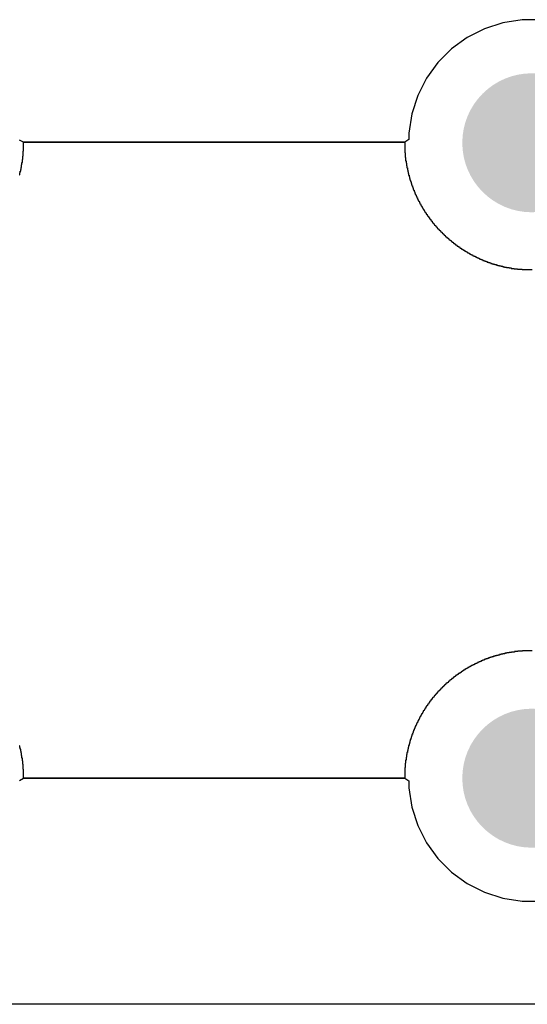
# Model space of a CAD drawing. Header units: inches. Extents: x 0 to 140, y 0 to 140.
# Tile 13 of 20: x 105 to 118, y 0 to 25. Entities that reach past the tile are written whole.
import ezdxf

# ---------------------------------------------------------------- set-up
doc = ezdxf.new("R2010")
doc.units = ezdxf.units.IN
doc.layers.add('BOTTOM', color=5, linetype='Continuous')
doc.layers.add('Pad Holes', color=156, linetype='Continuous')

msp = doc.modelspace()

# ---------------------------------------------------------------- hatches: boundary and pattern name
at = {"layer": 'BOTTOM'}
h = msp.add_hatch(color=5, dxfattribs=at)
edge = h.paths.add_edge_path()
edge.add_arc((118, 22), 1.5, 0, 360)
h = msp.add_hatch(color=5, dxfattribs=at)
edge = h.paths.add_edge_path()
edge.add_arc((118, 6), 1.5, 0, 360)
at = {"layer": 'Pad Holes'}
h = msp.add_hatch(color=7, dxfattribs=at)
edge = h.paths.add_edge_path()
edge.add_arc((118, 22), 1.75, 0, 360)
h = msp.add_hatch(color=7, dxfattribs=at)
edge = h.paths.add_edge_path()
edge.add_arc((118, 6), 1.75, 0, 360)

# ---------------------------------------------------------------- linework, layer by layer
at = {"layer": 'BOTTOM'}
for p, q in [((117.756, 25.1), (117.274, 25.023)), ((118.244, 25.1), (117.756, 25.1)), ((116.81, 24.873), (116.375, 24.651)), ((117.274, 25.023), (116.81, 24.873)), ((116.375, 24.651), (115.98, 24.364)), ((115.98, 24.364), (115.635, 24.019)), ((115.635, 24.019), (115.349, 23.624)), ((115.349, 23.624), (115.127, 23.19)), ((115.127, 23.19), (114.976, 22.726)), ((114.976, 22.726), (114.9, 22.244)), ((105.204, 22.012), (105.1, 22.068)), ((114.9, 22.083), (114.802, 22.012)), ((114.9, 22.244), (114.9, 22.083)), ((105.204, 21.79), (105.204, 22.012)), ((105.204, 22.012), (114.802, 22.012)), ((105.227, 22.012), (105.204, 22.012)), ((114.773, 22.012), (105.227, 22.012)), ((114.802, 22.012), (114.773, 22.012)), ((114.802, 22.012), (114.802, 21.748)), ((105.172, 21.504), (105.172, 21.578)), ((105.172, 21.578), (105.183, 21.578)), ((105.183, 21.578), (105.183, 21.663)), ((105.183, 21.663), (105.193, 21.663)), ((105.193, 21.663), (105.193, 21.79)), ((105.193, 21.79), (105.204, 21.79)), ((114.802, 21.748), (114.813, 21.748)), ((114.813, 21.748), (114.813, 21.631)), ((114.813, 21.631), (114.824, 21.631)), ((114.824, 21.631), (114.824, 21.547)), ((105.13, 21.282), (105.13, 21.324)), ((105.13, 21.324), (105.14, 21.324)), ((105.14, 21.324), (105.14, 21.377)), ((105.14, 21.377), (105.151, 21.377)), ((105.151, 21.377), (105.151, 21.441)), ((105.151, 21.441), (105.161, 21.441)), ((105.161, 21.441), (105.161, 21.504)), ((105.161, 21.504), (105.172, 21.504)), ((114.824, 21.547), (114.834, 21.547)), ((114.834, 21.547), (114.834, 21.483)), ((114.834, 21.483), (114.845, 21.483)), ((114.845, 21.483), (114.845, 21.42)), ((114.845, 21.42), (114.855, 21.42)), ((114.855, 21.42), (114.855, 21.367)), ((114.855, 21.367), (114.866, 21.367)), ((114.866, 21.367), (114.866, 21.314)), ((105.098, 21.197), (105.108, 21.197)), ((105.108, 21.197), (105.108, 21.24)), ((105.108, 21.24), (105.119, 21.24)), ((105.119, 21.24), (105.119, 21.282)), ((105.119, 21.282), (105.13, 21.282)), ((114.866, 21.314), (114.876, 21.314)), ((114.876, 21.314), (114.876, 21.271)), ((114.876, 21.271), (114.887, 21.271)), ((114.887, 21.271), (114.887, 21.229)), ((114.887, 21.229), (114.898, 21.229)), ((114.898, 21.229), (114.898, 21.187)), ((114.898, 21.187), (114.908, 21.187)), ((114.908, 21.187), (114.908, 21.144)), ((114.908, 21.144), (114.919, 21.144)), ((114.919, 21.144), (114.919, 21.102)), ((114.919, 21.102), (114.929, 21.102)), ((114.929, 21.102), (114.929, 21.07)), ((114.929, 21.07), (114.94, 21.07)), ((114.94, 21.07), (114.94, 21.039)), ((114.94, 21.039), (114.951, 21.039)), ((114.951, 21.039), (114.951, 21.007)), ((114.951, 21.007), (114.961, 21.007)), ((114.961, 21.007), (114.961, 20.975)), ((114.961, 20.975), (114.972, 20.975)), ((114.972, 20.975), (114.972, 20.943)), ((114.972, 20.943), (114.982, 20.943)), ((114.982, 20.943), (114.982, 20.912)), ((114.982, 20.912), (114.993, 20.912)), ((114.993, 20.912), (114.993, 20.88)), ((114.993, 20.88), (115.003, 20.88)), ((115.003, 20.88), (115.003, 20.859)), ((115.003, 20.859), (115.014, 20.859)), ((115.014, 20.859), (115.014, 20.827)), ((115.014, 20.827), (115.025, 20.827)), ((115.025, 20.827), (115.025, 20.806)), ((115.025, 20.806), (115.035, 20.806)), ((115.035, 20.806), (115.035, 20.774)), ((115.035, 20.774), (115.046, 20.774)), ((115.046, 20.774), (115.046, 20.753)), ((115.046, 20.753), (115.056, 20.753)), ((115.056, 20.753), (115.056, 20.721)), ((115.056, 20.721), (115.067, 20.721)), ((115.067, 20.721), (115.067, 20.7)), ((115.067, 20.7), (115.078, 20.7)), ((115.078, 20.7), (115.078, 20.679)), ((115.078, 20.679), (115.088, 20.679)), ((115.088, 20.679), (115.088, 20.658)), ((115.088, 20.658), (115.099, 20.658)), ((115.099, 20.658), (115.099, 20.636)), ((115.099, 20.636), (115.109, 20.636)), ((115.109, 20.636), (115.109, 20.615)), ((115.109, 20.615), (115.12, 20.615)), ((115.12, 20.615), (115.12, 20.584)), ((115.12, 20.584), (115.13, 20.584)), ((115.13, 20.584), (115.13, 20.562)), ((115.13, 20.562), (115.141, 20.562)), ((115.141, 20.562), (115.141, 20.541)), ((115.141, 20.541), (115.152, 20.541)), ((115.152, 20.541), (115.152, 20.531)), ((115.152, 20.531), (115.162, 20.531)), ((115.162, 20.531), (115.162, 20.509)), ((115.162, 20.509), (115.173, 20.509)), ((115.173, 20.509), (115.173, 20.488)), ((115.173, 20.488), (115.183, 20.488)), ((115.183, 20.488), (115.183, 20.467)), ((115.183, 20.467), (115.194, 20.467)), ((115.194, 20.467), (115.194, 20.446)), ((115.194, 20.446), (115.204, 20.446)), ((115.204, 20.446), (115.204, 20.425)), ((115.204, 20.425), (115.215, 20.425)), ((115.215, 20.425), (115.215, 20.414)), ((115.215, 20.414), (115.226, 20.414)), ((115.226, 20.414), (115.226, 20.393)), ((115.226, 20.393), (115.236, 20.393)), ((115.236, 20.393), (115.236, 20.372)), ((115.236, 20.372), (115.247, 20.372)), ((115.247, 20.372), (115.247, 20.351)), ((115.247, 20.351), (115.257, 20.351)), ((115.257, 20.351), (115.257, 20.34)), ((115.257, 20.34), (115.268, 20.34)), ((115.268, 20.34), (115.268, 20.319)), ((115.268, 20.319), (115.279, 20.319)), ((115.279, 20.319), (115.279, 20.308)), ((115.279, 20.308), (115.289, 20.308)), ((115.289, 20.308), (115.289, 20.287)), ((115.289, 20.287), (115.3, 20.287)), ((115.3, 20.287), (115.3, 20.266)), ((115.3, 20.266), (115.31, 20.266)), ((115.31, 20.266), (115.31, 20.256)), ((115.31, 20.256), (115.321, 20.256)), ((115.321, 20.256), (115.321, 20.234)), ((115.321, 20.234), (115.331, 20.234)), ((115.331, 20.234), (115.331, 20.224)), ((115.331, 20.224), (115.342, 20.224)), ((115.342, 20.224), (115.342, 20.203)), ((115.342, 20.203), (115.353, 20.203)), ((115.353, 20.203), (115.353, 20.192)), ((115.353, 20.192), (115.363, 20.192)), ((115.363, 20.192), (115.363, 20.171)), ((115.363, 20.171), (115.374, 20.171)), ((115.374, 20.171), (115.374, 20.16)), ((115.374, 20.16), (115.384, 20.16)), ((115.384, 20.16), (115.384, 20.15)), ((115.384, 20.15), (115.395, 20.15)), ((115.395, 20.15), (115.395, 20.129)), ((115.395, 20.129), (115.406, 20.129)), ((115.406, 20.129), (115.406, 20.118)), ((115.406, 20.118), (115.416, 20.118)), ((115.416, 20.118), (115.416, 20.107)), ((115.416, 20.107), (115.427, 20.107)), ((115.427, 20.107), (115.427, 20.086)), ((115.427, 20.086), (115.437, 20.086)), ((115.437, 20.086), (115.437, 20.076)), ((115.437, 20.076), (115.448, 20.076)), ((115.448, 20.076), (115.448, 20.065)), ((115.448, 20.065), (115.458, 20.065)), ((115.458, 20.065), (115.458, 20.044)), ((115.458, 20.044), (115.469, 20.044)), ((115.469, 20.044), (115.469, 20.033)), ((115.469, 20.033), (115.48, 20.033)), ((115.48, 20.033), (115.48, 20.023)), ((115.48, 20.023), (115.49, 20.023)), ((115.49, 20.023), (115.49, 20.002)), ((115.49, 20.002), (115.501, 20.002)), ((115.501, 20.002), (115.501, 19.991)), ((115.501, 19.991), (115.511, 19.991)), ((115.511, 19.991), (115.511, 19.98)), ((115.511, 19.98), (115.522, 19.98)), ((115.522, 19.98), (115.522, 19.97)), ((115.522, 19.97), (115.533, 19.97)), ((115.533, 19.97), (115.533, 19.949)), ((115.533, 19.949), (115.543, 19.949)), ((115.543, 19.949), (115.543, 19.938)), ((115.543, 19.938), (115.554, 19.938)), ((115.554, 19.938), (115.554, 19.927)), ((115.554, 19.927), (115.564, 19.927)), ((115.564, 19.927), (115.564, 19.917)), ((115.564, 19.917), (115.575, 19.917)), ((115.575, 19.917), (115.575, 19.906)), ((115.575, 19.906), (115.585, 19.906)), ((115.585, 19.906), (115.585, 19.896)), ((115.585, 19.896), (115.596, 19.896)), ((115.596, 19.896), (115.596, 19.885)), ((115.596, 19.885), (115.607, 19.885)), ((115.607, 19.885), (115.607, 19.864)), ((115.607, 19.864), (115.617, 19.864)), ((115.617, 19.864), (115.617, 19.853)), ((115.617, 19.853), (115.628, 19.853)), ((115.628, 19.853), (115.628, 19.843)), ((115.628, 19.843), (115.638, 19.843)), ((115.638, 19.843), (115.638, 19.832)), ((115.638, 19.832), (115.649, 19.832)), ((115.649, 19.832), (115.649, 19.822)), ((115.649, 19.822), (115.66, 19.822)), ((115.66, 19.822), (115.66, 19.811)), ((115.66, 19.811), (115.67, 19.811)), ((115.67, 19.811), (115.67, 19.8)), ((115.67, 19.8), (115.681, 19.8)), ((115.681, 19.8), (115.681, 19.79)), ((115.681, 19.79), (115.691, 19.79)), ((115.691, 19.79), (115.691, 19.779)), ((115.691, 19.779), (115.702, 19.779)), ((115.702, 19.779), (115.702, 19.769)), ((115.702, 19.769), (115.712, 19.769)), ((115.712, 19.769), (115.712, 19.758)), ((115.712, 19.758), (115.723, 19.758)), ((115.723, 19.758), (115.723, 19.748)), ((115.723, 19.748), (115.734, 19.748)), ((115.734, 19.748), (115.734, 19.737)), ((115.734, 19.737), (115.744, 19.737)), ((115.744, 19.737), (115.744, 19.726)), ((115.744, 19.726), (115.755, 19.726)), ((115.755, 19.726), (115.755, 19.716)), ((115.755, 19.716), (115.765, 19.716)), ((115.765, 19.716), (115.765, 19.705)), ((115.765, 19.705), (115.776, 19.705)), ((115.776, 19.705), (115.776, 19.695)), ((115.776, 19.695), (115.787, 19.695)), ((115.787, 19.695), (115.787, 19.684)), ((115.787, 19.684), (115.797, 19.684)), ((115.797, 19.684), (115.797, 19.673)), ((115.797, 19.673), (115.808, 19.673)), ((115.808, 19.673), (115.808, 19.663)), ((115.808, 19.663), (115.818, 19.663)), ((115.818, 19.663), (115.818, 19.652)), ((115.818, 19.652), (115.829, 19.652)), ((115.829, 19.652), (115.829, 19.642)), ((115.829, 19.642), (115.839, 19.642)), ((115.839, 19.642), (115.839, 19.631)), ((115.839, 19.631), (115.85, 19.631)), ((115.85, 19.631), (115.85, 19.621)), ((115.85, 19.621), (115.861, 19.621)), ((115.861, 19.621), (115.861, 19.61)), ((115.861, 19.61), (115.882, 19.61)), ((115.882, 19.61), (115.882, 19.599)), ((115.882, 19.599), (115.892, 19.599)), ((115.892, 19.599), (115.892, 19.589)), ((115.892, 19.589), (115.903, 19.589)), ((115.903, 19.589), (115.903, 19.578)), ((115.903, 19.578), (115.914, 19.578)), ((115.914, 19.578), (115.914, 19.568)), ((115.914, 19.568), (115.924, 19.568)), ((115.924, 19.568), (115.924, 19.557)), ((115.924, 19.557), (115.935, 19.557)), ((115.935, 19.557), (115.935, 19.546)), ((115.935, 19.546), (115.956, 19.546)), ((115.956, 19.546), (115.956, 19.536)), ((115.956, 19.536), (115.966, 19.536)), ((115.966, 19.536), (115.966, 19.525)), ((115.966, 19.525), (115.977, 19.525)), ((115.977, 19.525), (115.977, 19.515)), ((115.977, 19.515), (115.988, 19.515)), ((115.988, 19.515), (115.988, 19.504)), ((115.988, 19.504), (115.998, 19.504)), ((115.998, 19.504), (115.998, 19.494)), ((115.998, 19.494), (116.019, 19.494)), ((116.019, 19.494), (116.019, 19.483)), ((116.019, 19.483), (116.03, 19.483)), ((116.03, 19.483), (116.03, 19.472)), ((116.03, 19.472), (116.041, 19.472)), ((116.041, 19.472), (116.041, 19.462)), ((116.041, 19.462), (116.062, 19.462)), ((116.062, 19.462), (116.062, 19.451)), ((116.062, 19.451), (116.072, 19.451)), ((116.072, 19.451), (116.072, 19.441)), ((116.072, 19.441), (116.083, 19.441)), ((116.083, 19.441), (116.083, 19.43)), ((116.083, 19.43), (116.104, 19.43)), ((116.104, 19.43), (116.104, 19.419)), ((116.104, 19.419), (116.115, 19.419)), ((116.115, 19.419), (116.115, 19.409)), ((116.115, 19.409), (116.125, 19.409)), ((116.125, 19.409), (116.125, 19.398)), ((116.125, 19.398), (116.146, 19.398)), ((116.146, 19.398), (116.146, 19.388)), ((116.146, 19.388), (116.157, 19.388)), ((116.157, 19.388), (116.157, 19.377)), ((116.157, 19.377), (116.178, 19.377)), ((116.178, 19.377), (116.178, 19.367)), ((116.178, 19.367), (116.189, 19.367)), ((116.189, 19.367), (116.189, 19.356)), ((116.189, 19.356), (116.199, 19.356)), ((116.199, 19.356), (116.199, 19.345)), ((116.199, 19.345), (116.22, 19.345)), ((116.22, 19.345), (116.22, 19.335)), ((116.22, 19.335), (116.231, 19.335)), ((116.231, 19.335), (116.231, 19.324)), ((116.231, 19.324), (116.252, 19.324)), ((116.252, 19.324), (116.252, 19.314)), ((116.252, 19.314), (116.273, 19.314)), ((116.273, 19.314), (116.273, 19.303)), ((116.273, 19.303), (116.284, 19.303)), ((116.284, 19.303), (116.284, 19.292)), ((116.284, 19.292), (116.305, 19.292)), ((116.305, 19.292), (116.305, 19.282)), ((116.305, 19.282), (116.316, 19.282)), ((116.316, 19.282), (116.316, 19.271)), ((116.316, 19.271), (116.337, 19.271)), ((116.337, 19.271), (116.337, 19.261)), ((116.337, 19.261), (116.358, 19.261)), ((116.358, 19.261), (116.358, 19.25)), ((116.358, 19.25), (116.369, 19.25)), ((116.369, 19.25), (116.369, 19.24)), ((116.369, 19.24), (116.39, 19.24)), ((116.39, 19.24), (116.39, 19.229)), ((116.39, 19.229), (116.411, 19.229)), ((116.411, 19.229), (116.411, 19.218)), ((116.411, 19.218), (116.422, 19.218)), ((116.422, 19.218), (116.422, 19.208)), ((116.422, 19.208), (116.443, 19.208)), ((116.443, 19.208), (116.443, 19.197)), ((116.443, 19.197), (116.464, 19.197)), ((116.464, 19.197), (116.464, 19.187)), ((116.464, 19.187), (116.485, 19.187)), ((116.485, 19.187), (116.485, 19.176)), ((116.485, 19.176), (116.506, 19.176)), ((116.506, 19.176), (116.506, 19.165)), ((116.506, 19.165), (116.527, 19.165)), ((116.527, 19.165), (116.527, 19.155)), ((116.527, 19.155), (116.549, 19.155)), ((116.549, 19.155), (116.549, 19.144)), ((116.549, 19.144), (116.57, 19.144)), ((116.57, 19.144), (116.57, 19.134)), ((116.57, 19.134), (116.591, 19.134)), ((116.591, 19.134), (116.591, 19.123)), ((116.591, 19.123), (116.612, 19.123)), ((116.612, 19.123), (116.612, 19.113)), ((116.612, 19.113), (116.633, 19.113)), ((116.633, 19.113), (116.633, 19.102)), ((116.633, 19.102), (116.654, 19.102)), ((116.654, 19.102), (116.654, 19.091)), ((116.654, 19.091), (116.676, 19.091)), ((116.676, 19.091), (116.676, 19.081)), ((116.676, 19.081), (116.697, 19.081)), ((116.697, 19.081), (116.697, 19.07)), ((116.697, 19.07), (116.728, 19.07)), ((116.728, 19.07), (116.728, 19.06)), ((116.728, 19.06), (116.75, 19.06)), ((116.75, 19.06), (116.75, 19.049)), ((116.75, 19.049), (116.771, 19.049)), ((116.771, 19.049), (116.771, 19.038)), ((116.771, 19.038), (116.802, 19.038)), ((116.802, 19.038), (116.802, 19.028)), ((116.802, 19.028), (116.824, 19.028)), ((116.824, 19.028), (116.824, 19.017)), ((116.824, 19.017), (116.855, 19.017)), ((116.855, 19.017), (116.855, 19.007)), ((116.855, 19.007), (116.877, 19.007)), ((116.877, 19.007), (116.877, 18.996)), ((116.877, 18.996), (116.908, 18.996)), ((116.908, 18.996), (116.908, 18.986)), ((116.908, 18.986), (116.94, 18.986)), ((116.94, 18.986), (116.94, 18.975)), ((116.94, 18.975), (116.972, 18.975)), ((116.972, 18.975), (116.972, 18.964)), ((116.972, 18.964), (117.004, 18.964)), ((117.004, 18.964), (117.004, 18.954)), ((117.004, 18.954), (117.035, 18.954)), ((117.035, 18.954), (117.035, 18.943)), ((117.035, 18.943), (117.067, 18.943)), ((117.067, 18.943), (117.067, 18.933)), ((117.067, 18.933), (117.109, 18.933)), ((117.109, 18.933), (117.109, 18.922)), ((117.109, 18.922), (117.141, 18.922)), ((117.141, 18.922), (117.141, 18.911)), ((117.141, 18.911), (117.183, 18.911)), ((117.183, 18.911), (117.183, 18.901)), ((117.183, 18.901), (117.226, 18.901)), ((117.226, 18.901), (117.226, 18.89)), ((117.226, 18.89), (117.268, 18.89)), ((117.268, 18.89), (117.268, 18.88)), ((117.268, 18.88), (117.31, 18.88)), ((117.31, 18.88), (117.31, 18.869)), ((117.31, 18.869), (117.363, 18.869)), ((117.363, 18.869), (117.363, 18.859)), ((117.363, 18.859), (117.427, 18.859)), ((117.427, 18.859), (117.427, 18.848)), ((117.427, 18.848), (117.48, 18.848)), ((117.48, 18.848), (117.48, 18.837)), ((117.48, 18.837), (117.554, 18.837)), ((117.554, 18.837), (117.554, 18.827)), ((117.554, 18.827), (117.639, 18.827)), ((117.639, 18.827), (117.639, 18.816)), ((117.639, 18.816), (117.755, 18.816)), ((117.755, 18.816), (117.755, 18.806)), ((117.755, 18.806), (118.009, 18.806)), ((117.564, 9.175), (117.49, 9.175)), ((117.49, 9.175), (117.49, 9.165)), ((117.649, 9.186), (117.564, 9.186)), ((117.564, 9.186), (117.564, 9.175)), ((117.766, 9.196), (117.649, 9.196)), ((117.649, 9.196), (117.649, 9.186)), ((118.009, 9.207), (117.766, 9.207)), ((117.766, 9.207), (117.766, 9.196)), ((116.697, 8.932), (116.676, 8.932)), ((116.676, 8.932), (116.676, 8.921)), ((116.728, 8.942), (116.697, 8.942)), ((116.697, 8.942), (116.697, 8.932)), ((116.75, 8.953), (116.728, 8.953)), ((116.728, 8.953), (116.728, 8.942)), ((116.771, 8.964), (116.75, 8.964)), ((116.75, 8.964), (116.75, 8.953)), ((116.802, 8.974), (116.771, 8.974)), ((116.771, 8.974), (116.771, 8.964)), ((116.824, 8.985), (116.802, 8.985)), ((116.802, 8.985), (116.802, 8.974)), ((116.855, 8.995), (116.824, 8.995)), ((116.824, 8.995), (116.824, 8.985)), ((116.887, 9.006), (116.855, 9.006)), ((116.855, 9.006), (116.855, 8.995)), ((116.908, 9.017), (116.887, 9.017)), ((116.887, 9.017), (116.887, 9.006)), ((116.94, 9.027), (116.908, 9.027)), ((116.908, 9.027), (116.908, 9.017)), ((116.972, 9.038), (116.94, 9.038)), ((116.94, 9.038), (116.94, 9.027)), ((117.004, 9.048), (116.972, 9.048)), ((116.972, 9.048), (116.972, 9.038)), ((117.035, 9.059), (117.004, 9.059)), ((117.004, 9.059), (117.004, 9.048)), ((117.078, 9.069), (117.035, 9.069)), ((117.035, 9.069), (117.035, 9.059)), ((117.109, 9.08), (117.078, 9.08)), ((117.078, 9.08), (117.078, 9.069)), ((117.152, 9.091), (117.109, 9.091)), ((117.109, 9.091), (117.109, 9.08)), ((117.183, 9.101), (117.152, 9.101)), ((117.152, 9.101), (117.152, 9.091)), ((117.226, 9.112), (117.183, 9.112)), ((117.183, 9.112), (117.183, 9.101)), ((117.268, 9.122), (117.226, 9.122)), ((117.226, 9.122), (117.226, 9.112)), ((117.321, 9.133), (117.268, 9.133)), ((117.268, 9.133), (117.268, 9.122)), ((117.374, 9.144), (117.321, 9.144)), ((117.321, 9.144), (117.321, 9.133)), ((117.427, 9.154), (117.374, 9.154)), ((117.374, 9.154), (117.374, 9.144)), ((117.49, 9.165), (117.427, 9.165)), ((117.427, 9.165), (117.427, 9.154)), ((116.242, 8.678), (116.22, 8.678)), ((116.22, 8.678), (116.22, 8.667)), ((116.252, 8.688), (116.242, 8.688)), ((116.242, 8.688), (116.242, 8.678)), ((116.273, 8.699), (116.252, 8.699)), ((116.252, 8.699), (116.252, 8.688)), ((116.284, 8.71), (116.273, 8.71)), ((116.273, 8.71), (116.273, 8.699)), ((116.305, 8.72), (116.284, 8.72)), ((116.284, 8.72), (116.284, 8.71)), ((116.316, 8.731), (116.305, 8.731)), ((116.305, 8.731), (116.305, 8.72)), ((116.337, 8.741), (116.316, 8.741)), ((116.316, 8.741), (116.316, 8.731)), ((116.358, 8.752), (116.337, 8.752)), ((116.337, 8.752), (116.337, 8.741)), ((116.369, 8.763), (116.358, 8.763)), ((116.358, 8.763), (116.358, 8.752)), ((116.39, 8.773), (116.369, 8.773)), ((116.369, 8.773), (116.369, 8.763)), ((116.411, 8.784), (116.39, 8.784)), ((116.39, 8.784), (116.39, 8.773)), ((116.432, 8.794), (116.411, 8.794)), ((116.411, 8.794), (116.411, 8.784)), ((116.443, 8.805), (116.432, 8.805)), ((116.432, 8.805), (116.432, 8.794)), ((116.464, 8.815), (116.443, 8.815)), ((116.443, 8.815), (116.443, 8.805)), ((116.485, 8.826), (116.464, 8.826)), ((116.464, 8.826), (116.464, 8.815)), ((116.506, 8.837), (116.485, 8.837)), ((116.485, 8.837), (116.485, 8.826)), ((116.527, 8.847), (116.506, 8.847)), ((116.506, 8.847), (116.506, 8.837)), ((116.549, 8.858), (116.527, 8.858)), ((116.527, 8.858), (116.527, 8.847)), ((116.57, 8.868), (116.549, 8.868)), ((116.549, 8.868), (116.549, 8.858)), ((116.591, 8.879), (116.57, 8.879)), ((116.57, 8.879), (116.57, 8.868)), ((116.612, 8.89), (116.591, 8.89)), ((116.591, 8.89), (116.591, 8.879)), ((116.633, 8.9), (116.612, 8.9)), ((116.612, 8.9), (116.612, 8.89)), ((116.654, 8.911), (116.633, 8.911)), ((116.633, 8.911), (116.633, 8.9)), ((116.676, 8.921), (116.654, 8.921)), ((116.654, 8.921), (116.654, 8.911)), ((115.914, 8.435), (115.903, 8.435)), ((115.903, 8.435), (115.903, 8.424)), ((115.924, 8.445), (115.914, 8.445)), ((115.914, 8.445), (115.914, 8.435)), ((115.935, 8.456), (115.924, 8.456)), ((115.924, 8.456), (115.924, 8.445)), ((115.956, 8.466), (115.935, 8.466)), ((115.935, 8.466), (115.935, 8.456)), ((115.966, 8.477), (115.956, 8.477)), ((115.956, 8.477), (115.956, 8.466)), ((115.977, 8.487), (115.966, 8.487)), ((115.966, 8.487), (115.966, 8.477)), ((115.988, 8.498), (115.977, 8.498)), ((115.977, 8.498), (115.977, 8.487)), ((116.009, 8.509), (115.988, 8.509)), ((115.988, 8.509), (115.988, 8.498)), ((116.019, 8.519), (116.009, 8.519)), ((116.009, 8.519), (116.009, 8.509)), ((116.03, 8.53), (116.019, 8.53)), ((116.019, 8.53), (116.019, 8.519)), ((116.041, 8.54), (116.03, 8.54)), ((116.03, 8.54), (116.03, 8.53)), ((116.062, 8.551), (116.041, 8.551)), ((116.041, 8.551), (116.041, 8.54)), ((116.072, 8.561), (116.062, 8.561)), ((116.062, 8.561), (116.062, 8.551)), ((116.083, 8.572), (116.072, 8.572)), ((116.072, 8.572), (116.072, 8.561)), ((116.104, 8.583), (116.083, 8.583)), ((116.083, 8.583), (116.083, 8.572)), ((116.115, 8.593), (116.104, 8.593)), ((116.104, 8.593), (116.104, 8.583)), ((116.125, 8.604), (116.115, 8.604)), ((116.115, 8.604), (116.115, 8.593)), ((116.146, 8.614), (116.125, 8.614)), ((116.125, 8.614), (116.125, 8.604)), ((116.157, 8.625), (116.146, 8.625)), ((116.146, 8.625), (116.146, 8.614)), ((116.178, 8.636), (116.157, 8.636)), ((116.157, 8.636), (116.157, 8.625)), ((116.189, 8.646), (116.178, 8.646)), ((116.178, 8.646), (116.178, 8.636)), ((116.21, 8.657), (116.189, 8.657)), ((116.189, 8.657), (116.189, 8.646)), ((116.22, 8.667), (116.21, 8.667)), ((116.21, 8.667), (116.21, 8.657)), ((115.66, 8.191), (115.649, 8.191)), ((115.649, 8.191), (115.649, 8.181)), ((115.67, 8.202), (115.66, 8.202)), ((115.66, 8.202), (115.66, 8.191)), ((115.681, 8.212), (115.67, 8.212)), ((115.67, 8.212), (115.67, 8.202)), ((115.691, 8.223), (115.681, 8.223)), ((115.681, 8.223), (115.681, 8.212)), ((115.702, 8.233), (115.691, 8.233)), ((115.691, 8.233), (115.691, 8.223)), ((115.712, 8.244), (115.702, 8.244)), ((115.702, 8.244), (115.702, 8.233)), ((115.723, 8.255), (115.712, 8.255)), ((115.712, 8.255), (115.712, 8.244)), ((115.734, 8.265), (115.723, 8.265)), ((115.723, 8.265), (115.723, 8.255)), ((115.744, 8.276), (115.734, 8.276)), ((115.734, 8.276), (115.734, 8.265)), ((115.755, 8.286), (115.744, 8.286)), ((115.744, 8.286), (115.744, 8.276)), ((115.765, 8.297), (115.755, 8.297)), ((115.755, 8.297), (115.755, 8.286)), ((115.776, 8.308), (115.765, 8.308)), ((115.765, 8.308), (115.765, 8.297)), ((115.787, 8.318), (115.776, 8.318)), ((115.776, 8.318), (115.776, 8.308)), ((115.797, 8.329), (115.787, 8.329)), ((115.787, 8.329), (115.787, 8.318)), ((115.808, 8.339), (115.797, 8.339)), ((115.797, 8.339), (115.797, 8.329)), ((115.818, 8.35), (115.808, 8.35)), ((115.808, 8.35), (115.808, 8.339)), ((115.829, 8.36), (115.818, 8.36)), ((115.818, 8.36), (115.818, 8.35)), ((115.839, 8.371), (115.829, 8.371)), ((115.829, 8.371), (115.829, 8.36)), ((115.85, 8.382), (115.839, 8.382)), ((115.839, 8.382), (115.839, 8.371)), ((115.861, 8.392), (115.85, 8.392)), ((115.85, 8.392), (115.85, 8.382)), ((115.882, 8.403), (115.861, 8.403)), ((115.861, 8.403), (115.861, 8.392)), ((115.892, 8.413), (115.882, 8.413)), ((115.882, 8.413), (115.882, 8.403)), ((115.903, 8.424), (115.892, 8.424)), ((115.892, 8.424), (115.892, 8.413)), ((115.448, 7.937), (115.437, 7.937)), ((115.437, 7.937), (115.437, 7.927)), ((115.458, 7.948), (115.448, 7.948)), ((115.448, 7.948), (115.448, 7.937)), ((115.469, 7.969), (115.458, 7.969)), ((115.458, 7.969), (115.458, 7.948)), ((115.48, 7.979), (115.469, 7.979)), ((115.469, 7.979), (115.469, 7.969)), ((115.49, 7.99), (115.48, 7.99)), ((115.48, 7.99), (115.48, 7.979)), ((115.501, 8.011), (115.49, 8.011)), ((115.49, 8.011), (115.49, 7.99)), ((115.511, 8.022), (115.501, 8.022)), ((115.501, 8.022), (115.501, 8.011)), ((115.522, 8.032), (115.511, 8.032)), ((115.511, 8.032), (115.511, 8.022)), ((115.533, 8.043), (115.522, 8.043)), ((115.522, 8.043), (115.522, 8.032)), ((115.543, 8.054), (115.533, 8.054)), ((115.533, 8.054), (115.533, 8.043)), ((115.554, 8.075), (115.543, 8.075)), ((115.543, 8.075), (115.543, 8.054)), ((115.564, 8.085), (115.554, 8.085)), ((115.554, 8.085), (115.554, 8.075)), ((115.575, 8.096), (115.564, 8.096)), ((115.564, 8.096), (115.564, 8.085)), ((115.585, 8.106), (115.575, 8.106)), ((115.575, 8.106), (115.575, 8.096)), ((115.596, 8.117), (115.585, 8.117)), ((115.585, 8.117), (115.585, 8.106)), ((115.607, 8.128), (115.596, 8.128)), ((115.596, 8.128), (115.596, 8.117)), ((115.617, 8.149), (115.607, 8.149)), ((115.607, 8.149), (115.607, 8.128)), ((115.628, 8.159), (115.617, 8.159)), ((115.617, 8.159), (115.617, 8.149)), ((115.638, 8.17), (115.628, 8.17)), ((115.628, 8.17), (115.628, 8.159)), ((115.649, 8.181), (115.638, 8.181)), ((115.638, 8.181), (115.638, 8.17)), ((115.279, 7.694), (115.268, 7.694)), ((115.268, 7.694), (115.268, 7.673)), ((115.289, 7.704), (115.279, 7.704)), ((115.279, 7.704), (115.279, 7.694)), ((115.3, 7.725), (115.289, 7.725)), ((115.289, 7.725), (115.289, 7.704)), ((115.31, 7.736), (115.3, 7.736)), ((115.3, 7.736), (115.3, 7.725)), ((115.321, 7.757), (115.31, 7.757)), ((115.31, 7.757), (115.31, 7.736)), ((115.331, 7.778), (115.321, 7.778)), ((115.321, 7.778), (115.321, 7.757)), ((115.342, 7.789), (115.331, 7.789)), ((115.331, 7.789), (115.331, 7.778)), ((115.353, 7.81), (115.342, 7.81)), ((115.342, 7.81), (115.342, 7.789)), ((115.363, 7.821), (115.353, 7.821)), ((115.353, 7.821), (115.353, 7.81)), ((115.374, 7.831), (115.363, 7.831)), ((115.363, 7.831), (115.363, 7.821)), ((115.384, 7.852), (115.374, 7.852)), ((115.374, 7.852), (115.374, 7.831)), ((115.395, 7.863), (115.384, 7.863)), ((115.384, 7.863), (115.384, 7.852)), ((115.406, 7.884), (115.395, 7.884)), ((115.395, 7.884), (115.395, 7.863)), ((115.416, 7.895), (115.406, 7.895)), ((115.406, 7.895), (115.406, 7.884)), ((115.427, 7.905), (115.416, 7.905)), ((115.416, 7.905), (115.416, 7.895)), ((115.437, 7.927), (115.427, 7.927)), ((115.427, 7.927), (115.427, 7.905)), ((115.141, 7.44), (115.13, 7.44)), ((115.13, 7.44), (115.13, 7.419)), ((115.152, 7.461), (115.141, 7.461)), ((115.141, 7.461), (115.141, 7.44)), ((115.162, 7.482), (115.152, 7.482)), ((115.152, 7.482), (115.152, 7.461)), ((115.173, 7.503), (115.162, 7.503)), ((115.162, 7.503), (115.162, 7.482)), ((115.183, 7.524), (115.173, 7.524)), ((115.173, 7.524), (115.173, 7.503)), ((115.194, 7.546), (115.183, 7.546)), ((115.183, 7.546), (115.183, 7.524)), ((115.204, 7.567), (115.194, 7.567)), ((115.194, 7.567), (115.194, 7.546)), ((115.215, 7.588), (115.204, 7.588)), ((115.204, 7.588), (115.204, 7.567)), ((115.226, 7.598), (115.215, 7.598)), ((115.215, 7.598), (115.215, 7.588)), ((115.236, 7.62), (115.226, 7.62)), ((115.226, 7.62), (115.226, 7.598)), ((115.247, 7.641), (115.236, 7.641)), ((115.236, 7.641), (115.236, 7.62)), ((115.257, 7.651), (115.247, 7.651)), ((115.247, 7.651), (115.247, 7.641)), ((115.268, 7.673), (115.257, 7.673)), ((115.257, 7.673), (115.257, 7.651)), ((115.035, 7.207), (115.025, 7.207)), ((115.025, 7.207), (115.025, 7.186)), ((115.046, 7.239), (115.035, 7.239)), ((115.035, 7.239), (115.035, 7.207)), ((115.056, 7.26), (115.046, 7.26)), ((115.046, 7.26), (115.046, 7.239)), ((115.067, 7.281), (115.056, 7.281)), ((115.056, 7.281), (115.056, 7.26)), ((115.078, 7.313), (115.067, 7.313)), ((115.067, 7.313), (115.067, 7.281)), ((115.088, 7.334), (115.078, 7.334)), ((115.078, 7.334), (115.078, 7.313)), ((115.099, 7.355), (115.088, 7.355)), ((115.088, 7.355), (115.088, 7.334)), ((115.109, 7.376), (115.099, 7.376)), ((115.099, 7.376), (115.099, 7.355)), ((115.12, 7.397), (115.109, 7.397)), ((115.109, 7.397), (115.109, 7.376)), ((115.13, 7.419), (115.12, 7.419)), ((115.12, 7.419), (115.12, 7.397)), ((114.94, 6.942), (114.929, 6.942)), ((114.929, 6.942), (114.929, 6.9)), ((114.951, 6.974), (114.94, 6.974)), ((114.94, 6.974), (114.94, 6.942)), ((114.961, 7.006), (114.951, 7.006)), ((114.951, 7.006), (114.951, 6.974)), ((114.972, 7.038), (114.961, 7.038)), ((114.961, 7.038), (114.961, 7.006)), ((114.982, 7.069), (114.972, 7.069)), ((114.972, 7.069), (114.972, 7.038)), ((114.993, 7.101), (114.982, 7.101)), ((114.982, 7.101), (114.982, 7.069)), ((115.003, 7.133), (114.993, 7.133)), ((114.993, 7.133), (114.993, 7.101)), ((115.014, 7.154), (115.003, 7.154)), ((115.003, 7.154), (115.003, 7.133)), ((115.025, 7.186), (115.014, 7.186)), ((115.014, 7.186), (115.014, 7.154)), ((105.108, 6.815), (105.098, 6.815)), ((105.108, 6.773), (105.108, 6.815)), ((105.119, 6.773), (105.108, 6.773)), ((105.119, 6.731), (105.119, 6.773)), ((105.13, 6.731), (105.119, 6.731)), ((105.13, 6.678), (105.13, 6.731)), ((114.876, 6.699), (114.866, 6.699)), ((114.866, 6.699), (114.866, 6.646)), ((114.887, 6.741), (114.876, 6.741)), ((114.876, 6.741), (114.876, 6.699)), ((114.898, 6.784), (114.887, 6.784)), ((114.887, 6.784), (114.887, 6.741)), ((114.908, 6.826), (114.898, 6.826)), ((114.898, 6.826), (114.898, 6.784)), ((114.919, 6.868), (114.908, 6.868)), ((114.908, 6.868), (114.908, 6.826)), ((114.929, 6.9), (114.919, 6.9)), ((114.919, 6.9), (114.919, 6.868)), ((105.14, 6.678), (105.13, 6.678)), ((105.14, 6.635), (105.14, 6.678)), ((105.151, 6.635), (105.14, 6.635)), ((105.151, 6.572), (105.151, 6.635)), ((105.161, 6.572), (105.151, 6.572)), ((105.161, 6.508), (105.161, 6.572)), ((105.172, 6.508), (105.161, 6.508)), ((105.172, 6.434), (105.172, 6.508)), ((114.834, 6.456), (114.824, 6.456)), ((114.824, 6.456), (114.824, 6.381)), ((114.845, 6.53), (114.834, 6.53)), ((114.834, 6.53), (114.834, 6.456)), ((114.855, 6.593), (114.845, 6.593)), ((114.845, 6.593), (114.845, 6.53)), ((114.866, 6.646), (114.855, 6.646)), ((114.855, 6.646), (114.855, 6.593)), ((105.183, 6.434), (105.172, 6.434)), ((105.183, 6.35), (105.183, 6.434)), ((105.193, 6.35), (105.183, 6.35)), ((105.193, 6.223), (105.193, 6.35)), ((105.204, 6.223), (105.193, 6.223)), ((105.204, 6), (105.204, 6.223)), ((114.813, 6.265), (114.802, 6.265)), ((114.802, 6.265), (114.802, 6)), ((114.824, 6.381), (114.813, 6.381)), ((114.813, 6.381), (114.813, 6.265)), ((105.1, 5.944), (105.204, 6)), ((114.802, 6), (105.204, 6)), ((105.204, 6), (105.227, 6)), ((105.227, 6), (114.773, 6)), ((114.773, 6), (114.802, 6)), ((114.802, 6), (114.9, 5.93)), ((114.9, 5.93), (114.9, 5.756)), ((114.9, 5.756), (114.976, 5.274)), ((114.976, 5.274), (115.127, 4.81)), ((115.127, 4.81), (115.349, 4.375)), ((115.349, 4.375), (115.635, 3.98)), ((115.635, 3.98), (115.98, 3.635)), ((115.98, 3.635), (116.375, 3.348)), ((116.375, 3.348), (116.81, 3.127)), ((116.81, 3.127), (117.274, 2.976)), ((117.274, 2.976), (117.756, 2.9)), ((117.756, 2.9), (118.244, 2.9)), ((134.28, 0.306), (5.72, 0.306))]:
    msp.add_line(p, q, dxfattribs=at)

doc.saveas('drawing.dxf')
